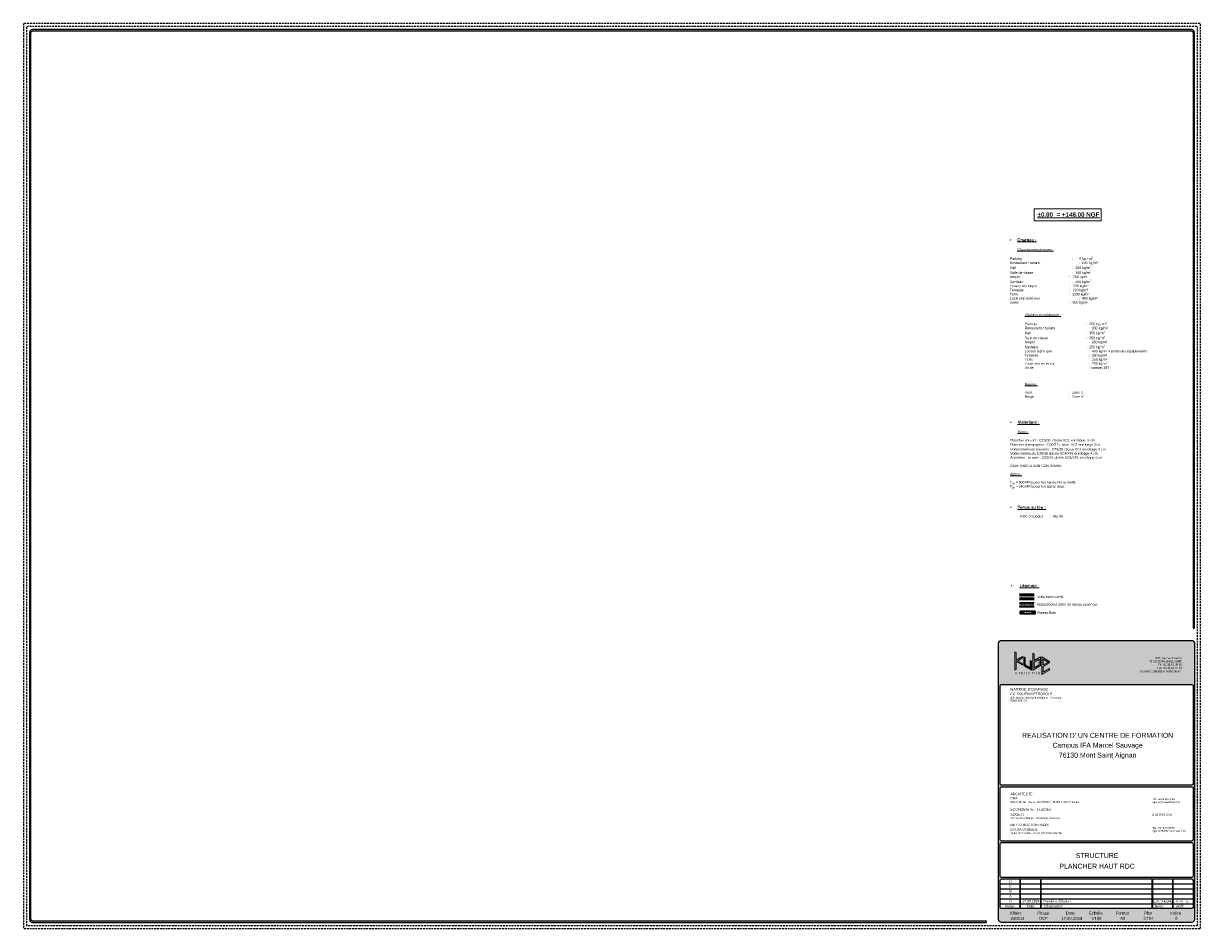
# Model space of a CAD drawing. Header units: millimetres. Extents: x -6159 to 201309, y -25780 to 10326.
# Tile 60 of 128: x 79417 to 91307, y 1032 to 10172. Entities that reach past the tile are written whole.
import ezdxf

# ---------------------------------------------------------------- set-up
doc = ezdxf.new("R2010")
doc.units = ezdxf.units.MM
doc.linetypes.add('CACHEX2', pattern=[19.05, 12.7, -6.35])
doc.linetypes.add('Caché', pattern=[9.525, 6.35, -3.175])
doc.layers.get('DEFPOINTS').update_dxf_attribs({"color": 251})
doc.layers.add('C-Kube-trait gris', color=8, linetype='Continuous')
for name, color, linetype, lineweight in [('K_8_B - Poteau CB', 23, 'Continuous', 30), ('S-Kube-Hachure-Impact', 4, 'Caché', 20), ('S-Kube-Structure impact', 4, 'Caché', 30), ('S-Kube-Stucture coupée', 1, 'Continuous', 50), ('U-Kube-Cartouche', 7, 'Continuous', 20)]:
    doc.layers.add(name, color=color, linetype=linetype, lineweight=lineweight)
doc.layers.add('S-Kube-Pochage coupé', color=252, linetype='Continuous', transparency=0.5)
doc.styles.add('Arial', font='arial.ttf')
pattern_1 = [(270, (100927.13, 38099.314), (60, -1e-14), [12, -48]), (278.9726, (100894.7282, 38098.714), (59.99985754, -360.00000176), [11.54124, -1142.58174]), (275.7105, (100898.328, 38099.314), (59.9991304, -540.0000104), [12.05988, -590.93256]), (254.5779, (100916.3282, 38099.314), (-179.99924033, -659.99997117), [18.04992, -1786.94262]), (263.6599, (100936.128, 38098.114), (0.0001226, -60.000019), [10.86648, -532.45656]), (255.0686, (100901.928, 38096.314), (-59.99990216, -239.9999995), [9.31452, -922.13592]), (258.6901, (100936.728, 38117.314), (2.22e-05, -60.0000175), [24.47532, -281.46582]), (275.7105, (100889.328, 38098.714), (59.9991304, -540.0000104), [6.02994, -596.9625]), (270, (100914.53, 38099.314), (60, -1e-14), [6, -54]), (270, (100921.73, 38111.314), (60, -1e-14), [18, -42]), (281.3099, (100930.728, 38099.314), (59.999846, -239.9999863), [6.1188, -299.82234]), (272.7263, (100908.5282, 38105.314), (59.99976106, -1200.0000177), [12.61428, -1248.81348]), (262.4054, (100906.728, 38102.314), (-59.999621, -479.9999915), [9.07962, -898.88502]), (270, (100883.93, 38105.314), (60, -1e-14), [12, -48]), (268.8309, (100880.9282, 38111.314), (4.608e-05, -60.000010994), [29.40612, -2911.206]), (270, (100925.93, 38111.314), (60, -1e-14), [6, -54]), (270, (100930.73, 38105.314), (60, -1e-14), [6, -54]), (270, (100936.13, 38132.314), (60, -1e-14), [9, -51]), (260.5377, (100939.128, 38116.114), (2.33e-05, -60.0000046), [18.24828, -346.71744]), (270, (100939.13, 38135.314), (60, -1e-14), [12, -48]), (270, (100885.13, 38141.914), (60, -1e-14), [6.6, -53.4]), (270, (100888.13, 38111.314), (60, -1e-14), [6, -54]), (270, (100889.93, 38141.914), (60, -1e-14), [12.6, -47.4]), (275.4403, (100893.5282, 38111.314), (59.99968701, -599.99998207), [12.657, -1253.04432]), (270, (100898.33, 38110.714), (60, -1e-14), [11.4, -48.6]), (270, (100899.53, 38141.914), (60, -1e-14), [6.6, -53.4]), (268.8309, (100909.1282, 38134.714), (4.608e-05, -60.000010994), [29.40612, -2911.206]), (270, (100914.53, 38129.314), (60, -1e-14), [6, -54]), (270, (100916.33, 38135.314), (60, -1e-14), [6, -54]), (270, (100916.33, 38111.314), (60, -1e-14), [12, -48]), (270, (100917.53, 38123.314), (60, -1e-14), [6, -54]), (270, (100924.73, 38135.314), (60, -1e-14), [12, -48]), (289.6538, (100899.528, 38119.114), (239.9996745, -660.00001513), [8.91966, -883.04436]), (281.3099, (100916.328, 38129.314), (59.999846, -239.9999863), [6.1188, -299.82234]), (281.3099, (100913.328, 38105.314), (59.999846, -239.9999863), [6.1188, -299.82234]), (275.7105, (100936.128, 38123.314), (59.9991304, -540.0000104), [6.02994, -596.9625]), (259.6952, (100940.328, 38141.914), (-59.9996818, -359.9999986), [6.70818, -664.1121]), (258.6901, (100885.128, 38135.314), (2.22e-05, -60.0000175), [6.1188, -299.82234]), (360, (100883.93, 38129.314), (1e-14, 60), [0, -60]), (256.6076, (100917.5282, 38141.914), (-239.99817198, -1020.0000135), [12.9522, -1282.26924]), (281.3099, (100925.928, 38105.314), (59.999846, -239.9999863), [6.1188, -299.82234]), (280.3048, (100888.128, 38105.314), (59.9997627, -299.9999873), [6.70818, -664.1121]), (258.6901, (100914.528, 38123.314), (2.22e-05, -60.0000175), [6.1188, -299.82234]), (258.6901, (100917.528, 38117.314), (2.22e-05, -60.0000175), [6.1188, -299.82234]), (251.5651, (100911.528, 38141.914), (7e-05, -59.999987), [7.58946, -182.14716]), (255.9638, (100931.928, 38135.314), (7.46e-05, -59.9999763), [24.73866, -222.64764]), (253.3008, (100936.128, 38123.314), (-119.9996239, -419.9999975), [18.79254, -607.6257]), (270, (100939.13, 38123.314), (60, -1e-14), [7.2, -52.8]), (255.9638, (100889.928, 38129.314), (7.46e-05, -59.9999763), [24.73866, -222.64764]), (255.9638, (100894.128, 38135.314), (7.46e-05, -59.9999763), [24.73866, -222.64764]), (255.9638, (100899.528, 38135.314), (7.46e-05, -59.9999763), [24.73866, -222.64764]), (259.6952, (100925.928, 38141.914), (-59.9996818, -359.9999986), [6.70818, -664.1121]), (255.9638, (100924.728, 38123.314), (7.46e-05, -59.9999763), [12.3693, -235.017]), (259.6952, (100906.728, 38141.914), (-59.9996818, -359.9999986), [6.70818, -664.1121]), (267.6141, (100902.5282, 38110.714), (7.358e-05, -59.99999676), [14.41248, -1426.8369]), (259.6952, (100913.328, 38117.314), (-59.9996818, -359.9999986), [6.70818, -664.1121]), (282.5288, (100912.128, 38110.714), (59.9999582, -240.0000287), [5.5317, -547.64094]), (259.5626, (100903.7282, 38141.914), (-119.99912061, -659.99998095), [23.18364, -2295.1773]), (261.8699, (100899.528, 38119.114), (-1.45e-05, -59.9999677), [8.48526, -415.77876]), (274.7636, (100905.528, 38135.314), (59.999487, -659.999997), [14.44992, -708.04572]), (270, (100906.73, 38120.914), (60, -1e-14), [18.6, -41.4]), (254.7449, (100933.728, 38141.914), (-59.9998993, -239.9999827), [6.84108, -677.26416]), (260.5377, (100883.928, 38129.314), (2.33e-05, -60.0000046), [18.24828, -346.71744]), (250.0169, (100896.528, 38141.914), (-59.9999595, -179.9999928), [7.02282, -695.25912]), (270, (100931.93, 38093.314), (60, -1e-14), [3, -57]), (270, (100905.53, 38093.314), (60, -1e-14), [6, -54]), (281.3099, (100883.928, 38093.314), (59.999846, -239.9999863), [6.1188, -299.82234]), (270, (100889.93, 38092.714), (60, -1e-14), [10.8, -49.2]), (253.3008, (100921.728, 38093.314), (-119.9996239, -419.9999975), [6.26418, -620.15406]), (258.0207, (100909.1282, 38092.714), (-240.06586248, -1139.999976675), [11.04042, -2013.03864]), (360, (100883.93, 38093.314), (1e-14, 60), [0, -60]), (270, (100885.13, 38087.314), (60, -1e-14), [5.4, -54.6]), (270, (100896.53, 38087.314), (60, -1e-14), [5.4, -54.6]), (270, (100899.53, 38087.314), (60, -1e-14), [5.4, -54.6]), (246.0376, (100919.928, 38087.314), (-179.9991991, -420.0000016), [5.90934, -585.02172]), (258.5163, (100927.1282, 38087.31405), (-60.009328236, -299.999999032), [5.51028, -3912.9315]), (251.5651, (100905.528, 38087.314), (7e-05, -59.999987), [5.69208, -184.04448]), (257.4712, (100934.928, 38087.314), (-59.9999762, -300.0000192), [5.5317, -547.64094])]

msp = doc.modelspace()

# ---------------------------------------------------------------- hatches: boundary and pattern name
at = {"layer": 'C-Kube-trait gris'}
h = msp.add_hatch(dxfattribs=at)
h.set_pattern_fill('WOOD_01', color=256, scale=60, angle=-90, pattern_type=2)
h.set_pattern_definition(pattern_1)
h.paths.add_polyline_path([(89486.499, 4230.031), (89486.499, 4235.987), (89512.999, 4235.987), (89512.999, 4230.031)])
h = msp.add_hatch(dxfattribs=at)
h.set_pattern_fill('WOOD_01', color=256, scale=60, angle=-90, pattern_type=2)
h.set_pattern_definition(pattern_1)
h.paths.add_polyline_path([(89486.499, 4207.987), (89486.499, 4230.031), (89512.999, 4230.031), (89512.999, 4207.987)])
h = msp.add_hatch(dxfattribs=at)
h.set_pattern_fill('WOOD_01', color=256, scale=60, angle=-90, pattern_type=2)
h.set_pattern_definition(pattern_1)
h.paths.add_polyline_path([(89636.729, 4230.031), (89636.729, 4235.987), (89610.229, 4235.987), (89610.229, 4230.031)])
h = msp.add_hatch(dxfattribs=at)
h.set_pattern_fill('WOOD_01', color=256, scale=60, angle=-90, pattern_type=2)
h.set_pattern_definition(pattern_1)
h.paths.add_polyline_path([(89636.729, 4207.987), (89636.729, 4230.031), (89610.229, 4230.031), (89610.229, 4207.987)])
at = {"layer": 'S-Kube-Hachure-Impact'}
h = msp.add_hatch(dxfattribs=at)
h.set_pattern_fill('DOTS', color=256, scale=6, style=0)
h.set_pattern_definition([(0, (79501.009, -1910.489), (4.7625, 9.525), [0, -9.525])])
h.paths.add_polyline_path([(89627.778, 4321.198), (89477.778, 4321.198), (89477.778, 4281.198), (89627.778, 4281.198)])
at = {"layer": 'S-Kube-Pochage coupé'}
h = msp.add_hatch(color=256, dxfattribs=at)
h.dxf.hatch_style = 1
h.paths.add_polyline_path([(89477.778, 4401.198), (89477.778, 4361.198), (89627.778, 4361.198), (89627.778, 4401.198)])
at = {"layer": 'U-Kube-Cartouche'}
h = msp.add_hatch(color=253, dxfattribs=at)
h.dxf.hatch_style = 1
edge = h.paths.add_edge_path()
edge.add_line((91246.781, 4069.258), (91246.781, 10081.758))
edge.add_arc((91216.781, 10081.758), 30, 0, 90)
edge.add_line((91216.781, 10111.758), (79506.781, 10111.758))
edge.add_arc((79506.781, 10081.758), 30, 90, 180)
edge.add_line((79476.781, 10081.758), (79476.781, 1121.758))
edge.add_arc((79506.781, 1121.758), 30, 180, 270)
edge.add_line((79506.781, 1091.758), (89139.281, 1091.758))
edge.add_arc((89139.281, 1099.258), 7.5, 270, 450)
edge.add_line((89139.281, 1106.758), (79506.781, 1106.758))
edge.add_arc((79506.781, 1121.758), 15, 180, 270, ccw=False)
edge.add_line((79491.781, 1121.758), (79491.781, 10081.758))
edge.add_arc((79506.781, 10081.758), 15, 90, 180, ccw=False)
edge.add_line((79506.781, 10096.758), (91216.781, 10096.758))
edge.add_arc((91216.781, 10081.758), 15, 0, 90, ccw=False)
edge.add_line((91231.781, 10081.758), (91231.781, 4069.258))
edge.add_arc((91239.281, 4069.258), 7.5, 180, 360)
h = msp.add_hatch(color=253, dxfattribs=at)
h.dxf.hatch_style = 1
h.paths.add_polyline_path([(89296.781, 3941.758, 0.414213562), (89266.781, 3911.758), (89266.781, 1121.758, 0.414213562), (89296.781, 1091.758), (91216.781, 1091.758, 0.414213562), (91246.781, 1121.758), (91246.781, 3911.758, 0.414213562), (91216.781, 3941.758)])
h.paths.add_polyline_path([(91216.781, 3496.758, -0.414213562), (91231.781, 3481.758), (91231.781, 2493.797, -0.414213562), (91216.781, 2478.797), (89296.781, 2478.797, -0.414213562), (89281.781, 2493.797), (89281.781, 3481.758, -0.414213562), (89296.781, 3496.758)], flags=16)
h.paths.add_polyline_path([(91216.781, 2463.797, -0.414213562), (91231.781, 2448.797), (91231.781, 1929.672, -0.414213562), (91216.781, 1914.672), (89296.781, 1914.672, -0.414213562), (89281.781, 1929.672), (89281.781, 2448.797, -0.414213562), (89296.781, 2463.797)], flags=16)
h.paths.add_polyline_path([(91216.781, 1899.672, -0.414213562), (91231.781, 1884.672), (91231.781, 1561.758, -0.414213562), (91216.781, 1546.758), (89296.781, 1546.758, -0.414213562), (89281.781, 1561.758), (89281.781, 1884.672, -0.414213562), (89296.781, 1899.672)], flags=16)
h.paths.add_polyline_path([(89689.281, 1531.758), (89689.281, 1231.758), (89489.281, 1231.758), (89489.281, 1531.758)], flags=16)
h.paths.add_polyline_path([(89481.781, 1531.758), (89481.781, 1231.758), (89296.781, 1231.758, -0.414213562), (89281.781, 1246.758), (89281.781, 1516.758, -0.414213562), (89296.781, 1531.758)], flags=16)
h.paths.add_polyline_path([(89696.781, 1531.758), (90816.781, 1531.758), (90816.781, 1231.758), (89696.781, 1231.758)], flags=16)
h.paths.add_polyline_path([(90824.281, 1531.758), (91024.281, 1531.758), (91024.281, 1231.758), (90824.281, 1231.758)], flags=16)
h.paths.add_polyline_path([(91031.781, 1531.758), (91216.781, 1531.758, -0.414213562), (91231.781, 1516.758), (91231.781, 1246.758, -0.414213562), (91216.781, 1231.758), (91031.781, 1231.758)], flags=16)
h = msp.add_hatch(color=256, dxfattribs=at)
h.dxf.hatch_style = 1
h.paths.add_polyline_path([(89509.45, 3692.79), (89509.45, 3707.735), (89460.374, 3735.917), (89509.45, 3764.099), (89509.45, 3779.044), (89444.65, 3741.832), (89444.65, 3819.929), (89431.69, 3827.372), (89431.69, 3640.966), (89444.65, 3648.409), (89444.65, 3730.002)])
h = msp.add_hatch(color=256, dxfattribs=at)
h.dxf.hatch_style = 1
h.paths.add_polyline_path([(89690.89, 3686.554), (89690.89, 3774.87), (89626.09, 3737.658), (89626.09, 3803.858), (89613.13, 3811.3), (89613.13, 3641.9)])
h.paths.add_polyline_path([(89626.09, 3664.287), (89626.09, 3722.713), (89677.93, 3752.483), (89677.93, 3694.057)], flags=16)
h = msp.add_hatch(color=256, dxfattribs=at)
h.dxf.hatch_style = 1
h.paths.add_polyline_path([(89600.17, 3640.693), (89600.17, 3730.62), (89587.21, 3738.062), (89587.21, 3663.08), (89535.37, 3692.85), (89535.37, 3767.832), (89522.41, 3775.275), (89522.41, 3685.347)])
h = msp.add_hatch(color=256, dxfattribs=at)
h.dxf.hatch_style = 1
h.paths.add_polyline_path([(89716.81, 3679.306), (89781.61, 3716.518), (89781.61, 3729.493), (89703.85, 3774.148), (89703.85, 3596.784), (89781.61, 3641.439), (89781.61, 3656.384), (89716.81, 3619.172)])
h.paths.add_polyline_path([(89716.81, 3694.251), (89716.81, 3751.761), (89766.882, 3723.006)], flags=16)

# ---------------------------------------------------------------- linework, layer by layer
at = {"layer": 'DEFPOINTS'}
for p, q in [((89281.781, 1481.758), (89481.781, 1481.758)), ((89281.781, 1431.758), (89481.781, 1431.758)), ((89489.281, 1481.758), (89689.281, 1481.758)), ((89489.281, 1431.758), (89689.281, 1431.758)), ((89696.781, 1481.758), (90816.781, 1481.758)), ((89696.781, 1431.758), (90816.781, 1431.758)), ((90824.281, 1481.758), (91024.281, 1481.758)), ((90824.281, 1431.758), (91024.281, 1431.758)), ((91031.781, 1481.758), (91231.781, 1481.758)), ((91031.781, 1431.758), (91231.781, 1431.758)), ((89281.781, 1381.758), (89481.781, 1381.758)), ((89281.781, 1331.758), (89481.781, 1331.758)), ((89489.281, 1381.758), (89689.281, 1381.758)), ((89489.281, 1331.758), (89689.281, 1331.758)), ((89696.781, 1381.758), (90816.781, 1381.758)), ((89696.781, 1331.758), (90816.781, 1331.758)), ((90824.281, 1381.758), (91024.281, 1381.758)), ((90824.281, 1331.758), (91024.281, 1331.758)), ((91031.781, 1381.758), (91231.781, 1381.758)), ((91031.781, 1331.758), (91231.781, 1331.758)), ((89281.781, 1281.758), (89481.781, 1281.758)), ((89489.281, 1281.758), (89689.281, 1281.758)), ((89696.781, 1281.758), (90816.781, 1281.758)), ((90824.281, 1281.758), (91024.281, 1281.758)), ((91031.781, 1281.758), (91231.781, 1281.758))]:
    msp.add_line(p, q, dxfattribs=at)
at = {"layer": 'DEFPOINTS', "linetype": 'Caché', "ltscale": 3, "flags": 128}
for points in [[(91306.781, 1031.758), (91306.781, 10171.758), (79416.781, 10171.758), (79416.781, 1031.758)], [(91276.781, 1061.758), (91276.781, 10141.758), (79446.781, 10141.758), (79446.781, 1061.758)]]:
    msp.add_lwpolyline(points, close=True, dxfattribs=at)
at = {"layer": 'DEFPOINTS'}
for points in [[(91246.781, 4069.258), (91246.781, 10081.758, 0.414213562), (91216.781, 10111.758), (79506.781, 10111.758, 0.414213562), (79476.781, 10081.758), (79476.781, 1121.758, 0.414213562), (79506.781, 1091.758), (89139.281, 1091.758, 1), (89139.281, 1106.758), (79506.781, 1106.758), (79506.781, 1106.758, -0.414213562), (79491.781, 1121.758), (79491.781, 10081.758, -0.414213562), (79506.781, 10096.758), (91216.781, 10096.758, -0.414213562), (91231.781, 10081.758), (91231.781, 4069.258, 1)], [(91246.781, 3911.758), (91246.781, 1121.758, -0.414213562), (91216.781, 1091.758), (89296.781, 1091.758, -0.414213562), (89266.781, 1121.758), (89266.781, 3911.758, -0.414213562), (89296.781, 3941.758), (91216.781, 3941.758, -0.414213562)], [(91216.781, 2478.797), (89296.781, 2478.797, -0.414213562), (89281.781, 2493.797), (89281.781, 3481.758, -0.414213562), (89296.781, 3496.758), (91216.781, 3496.758, -0.414213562), (91231.781, 3481.758), (91231.781, 2493.797, -0.414213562)], [(91031.781, 1531.758), (91216.781, 1531.758, -0.414213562), (91231.781, 1516.758), (91231.781, 1246.758, -0.414213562), (91216.781, 1231.758), (91031.781, 1231.758)]]:
    msp.add_lwpolyline(points, format="xyb", close=True, dxfattribs=at)
for points in [[(89296.781, 1914.672, -0.414213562), (89281.781, 1929.672), (89281.781, 2448.797, -0.414213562), (89296.781, 2463.797), (91216.781, 2463.797, -0.414213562), (91231.781, 2448.797), (91231.781, 1929.672, -0.414213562), (91216.781, 1914.672), (89296.781, 1914.672)], [(91231.781, 1561.758, -0.414213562), (91216.781, 1546.758), (89296.781, 1546.758, -0.414213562), (89281.781, 1561.758), (89281.781, 1884.672, -0.414213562), (89296.781, 1899.672), (91216.781, 1899.672, -0.414213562), (91231.781, 1884.672), (91231.781, 1561.758)], [(89481.781, 1231.758), (89296.781, 1231.758, -0.414213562), (89281.781, 1246.758), (89281.781, 1516.758, -0.414213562), (89296.781, 1531.758), (89481.781, 1531.758), (89481.781, 1231.758)]]:
    msp.add_lwpolyline(points, format="xyb", dxfattribs=at)
for points in [[(89489.281, 1231.758), (89489.281, 1531.758), (89689.281, 1531.758), (89689.281, 1231.758)], [(90816.781, 1231.758), (89696.781, 1231.758), (89696.781, 1531.758), (90816.781, 1531.758)], [(90824.281, 1531.758), (91024.281, 1531.758), (91024.281, 1231.758), (90824.281, 1231.758)]]:
    msp.add_lwpolyline(points, close=True, dxfattribs=at)
at = {"layer": 'K_8_B - Poteau CB'}
for points in [[(89486.438, 4235.987), (89486.438, 4207.987)], [(89486.438, 4207.987), (89636.729, 4207.987), (89636.729, 4235.987), (89486.438, 4235.987)], [(89512.999, 4235.987), (89512.999, 4207.987)], [(89523.42, 4236.13), (89523.42, 4208.13)], [(89599.913, 4235.987), (89599.808, 4207.987)], [(89610.229, 4235.987), (89610.229, 4207.987)]]:
    msp.add_lwpolyline(points, dxfattribs=at)
at = {"layer": 'K_8_B - Poteau CB', "linetype": 'CACHEX2'}
for points in [[(89550.891, 4236.13), (89550.891, 4208.13)], [(89572.338, 4236.13), (89572.338, 4208.13)]]:
    msp.add_lwpolyline(points, dxfattribs=at)
at = {"layer": 'S-Kube-Structure impact'}
for p, q in [((89477.778, 4321.198), (89627.778, 4321.198)), ((89477.778, 4281.198), (89627.778, 4281.198))]:
    msp.add_line(p, q, dxfattribs=at)
at = {"layer": 'S-Kube-Stucture coupée'}
for p, q in [((89477.778, 4401.198), (89627.778, 4401.198)), ((89477.778, 4361.198), (89627.778, 4361.198))]:
    msp.add_line(p, q, dxfattribs=at)
at = {"layer": 'U-Kube-Cartouche'}
for points in [[(89626.492, 8301.836), (90305.182, 8301.836), (90305.182, 8179.976), (89626.492, 8179.976)], [(89509.45, 3692.79), (89444.65, 3730.002), (89444.65, 3648.409), (89431.69, 3640.966), (89431.69, 3827.372), (89444.65, 3819.929), (89444.65, 3741.832), (89509.45, 3779.044), (89509.45, 3764.099), (89460.374, 3735.917), (89509.45, 3707.735)], [(89626.09, 3737.658), (89690.89, 3774.87), (89690.89, 3686.554), (89613.13, 3641.9), (89613.13, 3811.3), (89626.09, 3803.858)], [(89522.41, 3685.347), (89522.41, 3775.275), (89535.37, 3767.832), (89535.37, 3692.85), (89587.21, 3663.08), (89587.21, 3738.062), (89600.17, 3730.62), (89600.17, 3640.693)], [(89626.09, 3664.287), (89626.09, 3722.713), (89677.93, 3752.483), (89677.93, 3694.057)], [(89781.61, 3729.493), (89781.61, 3716.518), (89716.81, 3679.306), (89716.81, 3619.172), (89781.61, 3656.384), (89781.61, 3641.439), (89703.85, 3596.784), (89703.85, 3774.148)], [(89716.81, 3751.761), (89716.81, 3694.251), (89766.882, 3723.006)]]:
    msp.add_lwpolyline(points, close=True, dxfattribs=at)

# ---------------------------------------------------------------- texts
at = {"layer": 'U-Kube-Cartouche', "style": 'Arial'}
for s, insert, char_height, width, attachment_point in [('\\A1;\\pxi-3,l3,t3;{\\fArial|b1|i0|c0|p34;\\L%%P0.00  = +148.00 NGF}', (89660.472, 8264.899, 2.644), 45, 836.30371, 1), ("\\A1;\\pxi-3,l3,t3;{\\fSymbol|b1|i0|c2|p18;\\H1.2x;·^I}{\\fArial|b1|i0|c0|p34;\\H1.2x;\\LCharges :\\P\\pi0,l0,tz;\\P\\pi3;\\fArial|b0|i0|c0|p34;\\H0.83333x;Charges permanentes :\\fArial|b1|i0|c0|p34;\\P\\P}Parking                                                    :       0 kg / m{\\H0.7x;\\S2^ ;}\\PRestaurant / cuisine^I^I^I          :  100^Ikg/m²\\PHall                                                          :   200 kg/m{\\H0.7x;\\S2^ ;}\\PSalle de classe                                        :   100 kg/m{\\H0.7x;\\S2^ ;}\\PAmphi       ^I                                         :   750 kg/m²\\PSanitaire                                                  :   200 kg/m{\\H0.7x;\\S2^ ;}\\PLocaux technique^I^I           ^I:   100 kg/m²\\PTerrasse    ^I^I^I^I          :   200 kg/m²\\PTerre ^I^I^I^I           ^I:  1300 kg/m²\\PLocal vélo extérieur^I^I^I^I:  400 kg/m²\\PVoirie^I^I    ^I^I                     :  800 kg/m²\\P\\pi0;\\P\\pi3;{\\H1.2x;\\L \\H0.83333x;\\l\\P\\LCharges d'exploitation :\\l\\P\\P}Parking                                                    :  250 kg / m{\\H0.7x;\\S2^ ;\\H1.42857x;\\PRestaurant / cuisine^I^I^I          :  350^Ikg/m²\\PHall                                                          :  350 kg/m\\H0.7x;\\S2^ ;\\H1.42857x;\\PSalle de classe                                        :  350 kg/m\\H0.7x;\\S2^ ;\\H1.42857x;\\PAmphi       ^I                                         :  350 kg/m²\\PSanitaire                                                  :  250 kg/m\\H0.7x;\\S2^ ;\\H1.42857x;\\PLocaux technique^I^I           ^I:  400 kg/m² + poids des équipements\\PTerrasse    ^I^I^I^I          :  350 kg/m²\\PTerre ^I^I^I^I           ^I:  250 kg/m²\\PLocal vélo extérieur^I^I^I^I:  250 kg/m²\\PVoirie^I^I    ^I^I                     : camion 19T\\P}\\P\\P\\P{\\LRégion :\\P\\P}Vent^I^I^I^I:  Zone 1 \\PNeige ^I^I^I^I:  Zone A1", (89381.44, 8001.738), 25, 1739.46885, 1), ('\\A1;\\pxi-3,l3,t3;{\\fSymbol|b1|i0|c2|p18;\\H1.2x;·^I}{\\fArial|b1|i0|c0|p34;\\H1.2x;\\LMatériaux :\\P\\pi0,l0,tz;\\P\\pi3;\\fArial|b0|i0|c0|p34;\\H0.83333x;Béton :\\fArial|b1|i0|c0|p34;\\P}\\PPlancher courant : C25/30  classe XC1 enrobage  3 cm\\PPlancher champignon{\\H1.2x; : \\H0.83333x;C30/37 classe  XC1 enrobage 3cm\\PVoiles intérieurs courants : C25/30 classe XC1 enrobage 3 cm\\PVoiles extérieurs C25/30 classe XC4/XF1 enrobage 4 cm\\PAcrotères , relevés : C25/30 classe XC4/XF1 enrobage 4cm\\P\\PSAUF INDICATION CONTRAIRE \\P\\P\\LAciers :\\P\\P\\lF\\H0.7x;\\S^ yk;\\H1.42857x; = 500 MPa pour les barres HA et treillis\\PF\\H0.7x;\\S^ yk;\\H1.42857x; = 240 MPa pour les aciers doux\\P\\P\\P\\P\\P\\pi-3,l3,t3;{\\fSymbol|b1|i0|c2|p18;\\H1.20001x;·^I}\\fArial|b1|i0|c0|p34;\\H1.20001x;\\LTenue au feu :\\H0.83333x;\\l\\P\\pi0,l0,tz;\\fArial|b0|i0|c0|p34;\\P ^IRDC et Etages^I:  REI 60 ^I^I^I^I^I    }', (89384.716, 6159.483), 25, 1583.27988, 1), ('\\pxqr;{\\H0.8x;387, rue des Champs\\P76 230 BOIS-GUILLAUME\\PTél. 02 35 59 35 03\\PFax: 02 35 59 84 94\\PCourriel: contact@kubestructure.fr}', (90543.599, 3773.13), 25, 576.14114, 1), ("{\\C8;\\P\\C252;MAITRISE D'OUVRAGE}", (89387.917, 3501.054), 25, 1567.11695, 1), ("CCI ROUEN METROPOLE\\P{\\H0.72x;420 passage de la luciline Bâtiment l'Opensèn\\P76000 ROUEN}", (89384.551, 3413.176), 25, 1567.11695, 1), ("\\pxsm1.2;REALISATION D' UN CENTRE DE FORMATION\\PCampus IFA Marcel Sauvage\\P76130 Mont Saint Aignan", (90268.019, 2874.849), 50, 2019.10267, 5), ('{\\C253;\\P\\C252;ARCHITECTE}', (89387.984, 2443.372), 25, 1567.11695, 1), ('\\A1;CBA\\P{\\H0.72x;9 RUE DE  LE  Nostre - CS 705502 -  76 005  ROUEN  Cedex}', (89386.168, 2359.594), 25, 1567.11695, 1), ('\\A1;{\\H0.72x;Tél : 02.32.10.44.44\\Pagence@cbarchitectes.fr}', (90821.421, 2347.013), 25, 1567.11695, 1), ('SOGETI\\P{\\H0.72x;387 rue des Champs - 76230 Bois Guillaume}', (89387.567, 2195.881), 25, 1567.11695, 1), ('{\\C253;\\PECONOMISTE - FLUIDES}', (89387.984, 2287.891), 25, 1567.11695, 1), ('\\A1;{\\H0.72x;tél:02 35 59 49 39}', (90816.804, 2189.798), 25, 453.29593, 1), ('SYLVA CONSEIL\\P{\\H0.72x;16 rue de Candale - Atelier 205 93500 PANTIN}', (89386.13, 2044.336), 25, 1567.11695, 1), ('{\\C253;\\PBET STRUCTURE BOIS}', (89387.984, 2133.193), 25, 1567.11695, 1), ('\\A1;{\\H0.72x;Tél : 01.43.73.56.45\\Pagence75@sylva-conseil.com}', (90821.421, 2055.956), 25, 1567.11695, 1), ('17.09.2024', (89593.409, 1307.03), 25, 63.98086, 5), ('Première diffusion.', (89865.018, 1307.03), 25, 598.50549, 5), ('A.MOTTE', (91060.451, 1306.817), 20, 205.05784, 4)]:
    msp.add_mtext(s, dxfattribs=dict(at, insert=insert, char_height=char_height, width=width, attachment_point=attachment_point))
for s, insert, char_height, attachment_point in [('\\A1;\\pxi-3,l3,t3;{\\fSymbol|b1|i0|c2|p18;·^I}{\\fArial|b1|i0|c0|p34;\\LLégende :}', (89389.73, 4509.57), 30, 1), ('Voile béton armé', (89657.778, 4381.198), 25, 4), ('Impact béton armé du niveau supérieur', (89657.778, 4301.198), 25, 4), ('Poteau Bois', (89657.778, 4221.198), 25, 4), ('C', (89387.456, 1456.877), 25, 5), ('D', (89387.456, 1506.877), 25, 5), ('A', (89387.456, 1356.877), 25, 5), ('B', (89387.456, 1406.877), 25, 5), ('0', (89387.456, 1306.877), 25, 5), ('{\\H0.84x;E.DUCHESNE}', (90831.582, 1306.817), 25, 4), ('Indice', (89381.075, 1256.817), 25, 5), ('Affaire', (89380.587, 1202.501), 30, 1), ('{\\W1;Date}', (89591.904, 1256.817), 25, 5), ('Phase', (89658.234, 1201.989), 30, 1), ('Observation', (89726.814, 1256.817), 25, 4), ('Date', (89946.596, 1201.989), 30, 1), ('Echelle', (90181.033, 1201.989), 30, 1), ('Format', (90449.996, 1201.989), 30, 1), ('Plan', (90737.337, 1201.989), 30, 1), ('Dess:', (90844.572, 1256.817), 25, 4), ('Indice', (91001.066, 1201.989), 30, 1), ('Vérif:', (91054.586, 1256.817), 25, 4)]:
    msp.add_mtext(s, dxfattribs=dict(at, insert=insert, char_height=char_height, attachment_point=attachment_point))
at = {"layer": 'U-Kube-Cartouche', "insert": (89432.047, 3620.503), "char_height": 23.328, "attachment_point": 1, "style": 'Arial'}
msp.add_mtext_dynamic_manual_height_columns('{\\T1.5;STRUCTURE}', width=736.99341, gutter_width=303.75, heights=[0], dxfattribs=at)
at = {"layer": 'U-Kube-Cartouche', "color": 1, "lineweight": 60, "style": 'Arial'}
for s, insert, char_height, attachment_point in [('STRUCTURE', (90262.198, 1767.814), 50, 5), ('PLANCHER HAUT RDC', (90262.198, 1660.186), 50, 5), ('240014', (89389.29, 1118.138), 30, 7)]:
    msp.add_mtext(s, dxfattribs=dict(at, insert=insert, char_height=char_height, attachment_point=attachment_point))
at = {"layer": 'U-Kube-Cartouche', "color": 1, "lineweight": 60, "char_height": 30, "attachment_point": 5, "style": 'Arial'}
for s, insert, width in [('DCE', (89719.968, 1133.65), 110.83732), ('17.09.2024', (90005.374, 1133.456), 253.60898), ('1/100', (90253.013, 1133.65), 113.62591), ('A0', (90521.976, 1133.65), 113.62591), ('ST04', (90780.373, 1133.844), 113.62591), ('0', (91061.925, 1133.65), 113.62591)]:
    msp.add_mtext(s, dxfattribs=dict(at, insert=insert, width=width))

doc.saveas('drawing.dxf')
